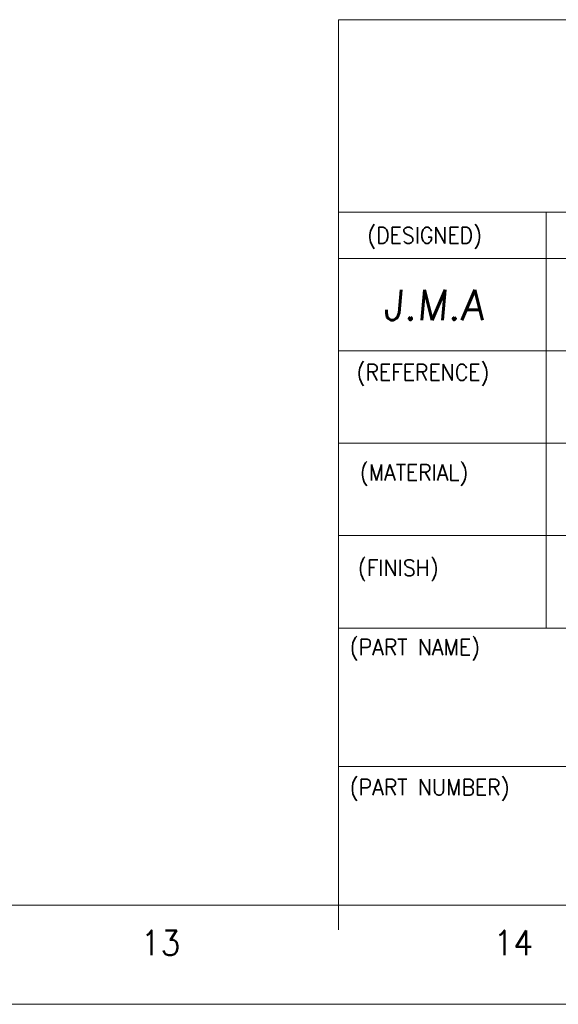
# Model space of a CAD drawing. Header units: millimetres. Extents: x 4497 to 11741, y 5958 to 12619.
# Tile 171 of 256: x 6158 to 6358, y 8771 to 9137. Entities that reach past the tile are written whole.
import ezdxf
from ezdxf.enums import TextEntityAlignment as Align

# ---------------------------------------------------------------- set-up
doc = ezdxf.new("R2010")
doc.units = ezdxf.units.MM
doc.header["$LTSCALE"] = 0.8
doc.layers.get('0').update_dxf_attribs({"linetype": 'CONTINUOUS', "lineweight": 0})
doc.layers.add('2', color=3, linetype='CONTINUOUS', lineweight=0)
doc.styles.add('GHS', font='romans', dxfattribs={"height": 2, "bigfont": 'whgtxt'})
doc.styles.get("Standard").update_dxf_attribs({"font": 'romans.shx', "width": 0.8, "oblique": 5, "bigfont": 'whgtxt.shx'})

msp = doc.modelspace()

# ---------------------------------------------------------------- linework, layer by layer
for p, q in [((6276.308, 8807.705), (6276.308, 9136.662)), ((6276.308, 9136.662), (6671.057, 9136.662)), ((6276.308, 9065.149), (6671.057, 9065.149)), ((6353.542, 8910.682), (6353.542, 9065.149)), ((6276.308, 9047.986), (6508.009, 9047.986)), ((6276.308, 9013.66), (6671.057, 9013.66)), ((6276.308, 8979.334), (6599.963, 8979.334)), ((6276.308, 8945.008), (6671.057, 8945.008)), ((6276.308, 8910.682), (6671.057, 8910.682)), ((6276.308, 8859.194), (6671.057, 8859.194)), ((4565.731, 8807.705), (6671.057, 8807.705)), ((6276.308, 8807.705), (6671.057, 8807.705)), ((6276.308, 8807.705), (6671.057, 8807.705)), ((6276.308, 8798.503), (6276.308, 8807.705)), ((4519.723, 8770.898), (6707.863, 8770.898))]:
    msp.add_line(p, q)

# ---------------------------------------------------------------- texts
at = {"width": 0.933333}
for s, height, p in [('(DESIGNED)', 5.968, (6287.007, 9059.551)), ('(REFERENCE)', 5.96803, (6283.021, 9008.646)), ('(MATERIAL)', 5.968, (6284.237, 8971.448)), ('(FINISH)', 5.968, (6283.526, 8936.024)), ('(PART NAME)', 5.96803, (6280.512, 8906.576)), ('(PART NUMBER)', 5.96803, (6280.512, 8854.496))]:
    msp.add_text(s, height=height, dxfattribs=at).set_placement(p, align=Align.TOP_LEFT)
for s, p in [('13', (6210.18, 8793.722)), ('14', (6341.291, 8793.722))]:
    msp.add_text(s, height=9.2016, dxfattribs=at).set_placement(p, align=Align.MIDDLE_CENTER)
at = {"layer": '2', "style": 'GHS', "oblique": 5}
msp.add_text('J.M.A', height=11.1958, dxfattribs=at).set_placement((6292.921, 9025.097))

doc.saveas('drawing.dxf')
